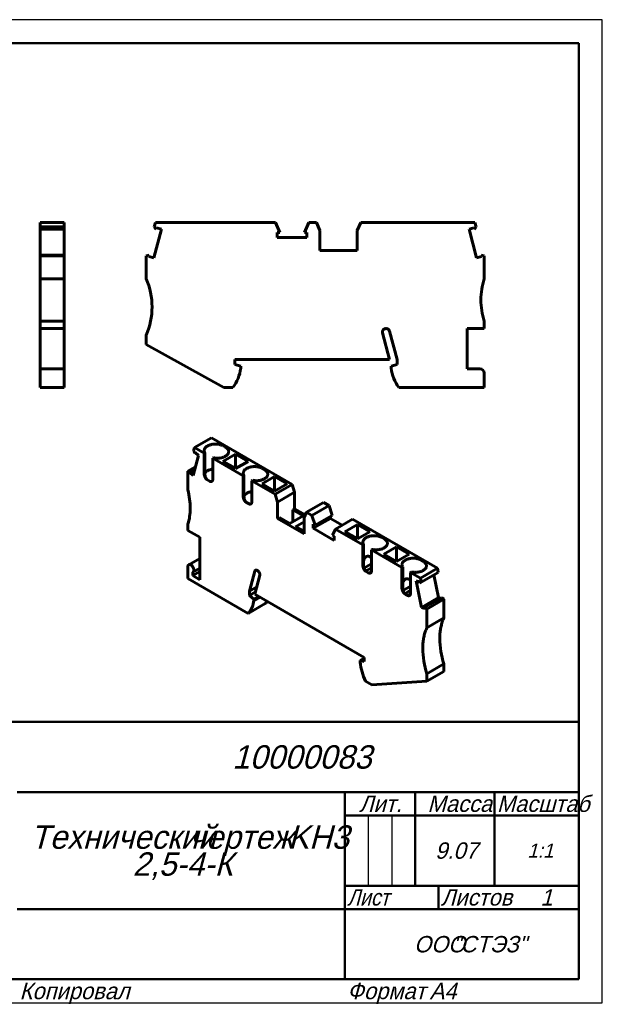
# Model space of a CAD drawing. Header units: millimetres. Extents: x 0 to 297, y 0 to 210.
# Tile 2 of 2: x 173 to 297, y 0 to 210. Entities that reach past the tile are written whole.
import ezdxf

# ---------------------------------------------------------------- set-up
doc = ezdxf.new("R2010")
doc.units = ezdxf.units.MM
doc.styles.add('TextStyle_2', font='T-FLEX Type A.TTF', dxfattribs={"oblique": 15, "height": 3.5})
doc.styles.add('TextStyle_4', font='T-FLEX Type A.TTF', dxfattribs={"width": 0.883061, "oblique": 15, "height": 3.5})
doc.styles.add('TextStyle_6', font='T-FLEX Type A.TTF', dxfattribs={"width": 0.98844, "oblique": 15, "height": 3.5})
doc.styles.add('TextStyle_7', font='T-FLEX Type A.TTF', dxfattribs={"oblique": 15, "height": 5})
doc.styles.add('TextStyle_8', font='T-FLEX Type A.TTF', dxfattribs={"oblique": 15, "height": 3})
doc.styles.add('TextStyle_9', font='T-FLEX Type A.TTF', dxfattribs={"oblique": 15, "height": 3.5})

# ---------------------------------------------------------------- blocks, each defined once
blk = doc.blocks.new('_FR1Страница_1')
at = {"color": 7, "linetype": 'Continuous', "lineweight": 25}
for p, q in [((297, 210), (0, 210)), ((297, 0), (297, 210)), ((247, 40), (247, 25)), ((252, 40), (252, 25)), ((242, 20), (292, 20)), ((262, 20), (262, 20)), ((0, 0), (297, 0))]:
    blk.add_line(p, q, dxfattribs=at)
at = {"color": 7, "linetype": 'Continuous', "lineweight": 50}
for p, q in [((20, 205), (292, 205)), ((292, 205), (292, 5)), ((107, 60), (292, 60)), ((172, 45), (292, 45)), ((242, 45), (242, 5)), ((257, 45), (257, 25)), ((274, 45), (274, 25)), ((242, 40), (292, 40)), ((242, 25), (292, 25)), ((262, 25), (262, 20)), ((172, 20), (292, 20)), ((292, 5), (20, 5))]:
    blk.add_line(p, q, dxfattribs=at)
at = {"color": 7, "oblique": 15}
for s, height, style, p in [('10000083', 5, 'TextStyle_7', (217.95, 50)), ('Лит.', 3.5, 'TextStyle_2', (245.03, 40.76)), ('Масса', 3.5, 'TextStyle_2', (259.65, 40.76)), ('Технический', 5, 'TextStyle_7', (174.83, 32.88)), ('KH3', 5, 'TextStyle_7', (229.88, 32.88)), ('чертеж', 5, 'TextStyle_7', (208.79, 32.88)), ('9.07', 3.5, 'TextStyle_2', (261.28, 30.75)), ('1:1', 3, 'TextStyle_8', (280.99, 31)), ('2,5-4-К', 5, 'TextStyle_7', (196.68, 27.12)), ('Листов', 3.5, 'TextStyle_2', (262.5, 20.75)), ('1', 3.5, 'TextStyle_9', (283.78, 20.75)), ('ООО', 3.5, 'TextStyle_2', (256.78, 10.75)), ('"СТЭЗ"', 3.5, 'TextStyle_2', (265.03, 10.75)), ('Копировал', 3.5, 'TextStyle_2', (172.5, 0.75)), ('Формат', 3.5, 'TextStyle_2', (242.5, 0.75)), ('A4', 3.5, 'TextStyle_2', (260.12, 0.75))]:
    blk.add_text(s, height=height, dxfattribs=dict(at, style=style)).set_placement(p)
for s, style, width, p in [('Масштаб', 'TextStyle_6', 0.98844, (274.5, 40.76)), ('Лист', 'TextStyle_4', 0.883061, (242.5, 20.75))]:
    blk.add_text(s, height=3.5, dxfattribs=dict(at, style=style, width=width)).set_placement(p)
blk = doc.blocks.new('Страница_1')
at = {"color": 7, "linetype": 'Continuous', "lineweight": 60}
for p, q in [((176.911, 166.677), (182.061, 166.677)), ((176.911, 166.677), (176.911, 165.714)), ((182.061, 166.677), (182.061, 165.714)), ((201.52, 166.677), (201.263, 165.714)), ((201.52, 166.677), (227.151, 166.677)), ((228.076, 164.572), (227.151, 166.677)), ((234.27, 166.677), (233.345, 164.572)), ((234.27, 166.677), (235.942, 166.677)), ((235.942, 166.677), (236.66, 164.977)), ((244.66, 164.977), (245.379, 166.677)), ((269.8, 166.677), (245.379, 166.677)), ((269.8, 166.677), (270.058, 165.714)), ((176.911, 165.714), (182.061, 165.714)), ((176.911, 165.281), (176.911, 165.714)), ((182.061, 165.281), (176.911, 165.281)), ((176.911, 165.268), (176.911, 165.279)), ((182.061, 165.268), (176.911, 165.268)), ((176.911, 159.7), (176.911, 165.268)), ((182.061, 165.281), (182.061, 165.714)), ((182.061, 165.279), (182.061, 165.268)), ((182.061, 159.7), (182.061, 165.268)), ((201.162, 159.158), (202.799, 165.268)), ((201.695, 165.281), (201.263, 165.714)), ((201.695, 165.281), (201.766, 165.544)), ((201.766, 165.544), (202.799, 165.268)), ((228.076, 164.572), (227.548, 164.572)), ((227.548, 164.572), (227.548, 163.502)), ((233.873, 164.572), (233.345, 164.572)), ((233.873, 163.502), (233.873, 164.572)), ((236.66, 160.677), (236.66, 164.977)), ((244.66, 164.977), (244.66, 160.677)), ((268.521, 165.268), (269.555, 165.544)), ((270.158, 159.158), (268.521, 165.268)), ((269.555, 165.544), (269.625, 165.281)), ((269.625, 165.281), (270.058, 165.714)), ((227.548, 163.502), (233.873, 163.502)), ((236.66, 160.677), (244.66, 160.677)), ((176.911, 159.698), (182.061, 159.698)), ((176.911, 159.698), (176.911, 159.527)), ((176.911, 154.627), (176.911, 159.527)), ((182.061, 159.527), (176.911, 159.527)), ((182.061, 159.698), (182.061, 159.527)), ((182.061, 154.627), (182.061, 159.527)), ((200.199, 159.698), (199.56, 159.527)), ((199.56, 159.527), (199.56, 154.627)), ((200.129, 159.435), (200.199, 159.698)), ((201.162, 159.158), (200.129, 159.435)), ((271.192, 159.435), (270.158, 159.158)), ((271.121, 159.698), (271.192, 159.435)), ((271.121, 159.698), (271.76, 159.527)), ((271.76, 154.627), (271.76, 159.527)), ((182.061, 154.627), (176.911, 154.627)), ((176.911, 150.127), (176.911, 154.627)), ((182.061, 150.127), (182.061, 154.627)), ((176.911, 145.627), (176.911, 150.127)), ((182.061, 145.627), (182.061, 150.127)), ((176.911, 145.627), (182.061, 145.627)), ((176.911, 144.027), (176.911, 145.627)), ((182.061, 144.027), (182.061, 145.627)), ((271.76, 144.027), (271.76, 145.627)), ((176.911, 135.427), (176.911, 144.027)), ((176.911, 144.027), (182.061, 144.027)), ((182.061, 135.429), (182.061, 144.027)), ((251.56, 137.427), (250.032, 143.131)), ((253.16, 137.427), (251.551, 143.434)), ((268.16, 135.427), (268.16, 144.027)), ((268.16, 144.027), (271.76, 144.027)), ((199.56, 142.627), (199.56, 140.627)), ((199.56, 140.627), (216.143, 131.427)), ((218.46, 137.427), (251.56, 137.427)), ((218.46, 136.327), (218.46, 137.427)), ((253.16, 137.427), (253.16, 136.327)), ((176.911, 134.527), (176.911, 135.427)), ((177.911, 135.427), (176.911, 135.427)), ((182.061, 135.427), (177.912, 135.427)), ((182.061, 135.427), (182.061, 134.527)), ((219.76, 135.979), (218.46, 136.327)), ((219.76, 135.527), (219.76, 135.979)), ((253.16, 136.327), (251.86, 135.979)), ((251.86, 135.979), (251.86, 135.527)), ((268.16, 135.427), (270.86, 135.427)), ((176.911, 131.427), (176.911, 134.527)), ((182.061, 131.427), (182.061, 134.527)), ((271.76, 131.427), (271.76, 134.527)), ((182.061, 131.427), (176.911, 131.427)), ((216.143, 131.427), (218.101, 131.427)), ((253.519, 131.427), (271.76, 131.427)), ((213.496, 120.701), (209.854, 118.599)), ((213.496, 120.701), (230.764, 110.731)), ((209.854, 118.599), (209.672, 117.918)), ((209.978, 117.388), (209.672, 117.918)), ((209.854, 118.599), (211.951, 117.388)), ((216.476, 118.695), (216.052, 118.94)), ((209.601, 112.606), (210.759, 116.926)), ((209.978, 117.388), (210.028, 117.574)), ((209.978, 117.388), (210.135, 117.479)), ((210.028, 117.574), (210.759, 116.926)), ((212.105, 117.477), (211.951, 117.388)), ((211.951, 112.897), (211.951, 117.388)), ((212.105, 112.987), (212.105, 117.477)), ((213.789, 116.327), (213.944, 116.416)), ((213.789, 116.327), (213.789, 111.836)), ((213.789, 116.327), (220.295, 112.571)), ((218.651, 117.194), (215.964, 115.643)), ((221.338, 115.643), (218.651, 117.194)), ((218.651, 117.194), (218.651, 114.092)), ((208.468, 113.561), (210.111, 114.509)), ((209.94, 113.872), (208.87, 113.254)), ((209.99, 114.058), (208.92, 113.44)), ((215.964, 115.643), (218.651, 114.092)), ((218.651, 114.092), (221.338, 115.643)), ((224.82, 113.877), (224.396, 114.122)), ((208.92, 113.44), (208.468, 113.561)), ((208.468, 109.56), (208.468, 113.561)), ((208.87, 113.254), (208.92, 113.44)), ((209.601, 112.606), (208.87, 113.254)), ((213.082, 111.428), (212.658, 111.673)), ((220.449, 112.66), (220.295, 112.571)), ((220.295, 108.08), (220.295, 112.571)), ((220.449, 108.169), (220.449, 112.66)), ((222.133, 111.509), (222.287, 111.599)), ((222.133, 111.509), (227.123, 108.629)), ((222.133, 111.509), (222.133, 107.019)), ((226.994, 112.377), (224.307, 110.826)), ((229.681, 110.826), (226.994, 112.377)), ((226.994, 112.377), (226.994, 109.274)), ((224.307, 110.826), (226.994, 109.274)), ((226.994, 109.274), (229.681, 110.826)), ((230.764, 110.731), (227.123, 108.629)), ((231.272, 109.05), (230.764, 110.731)), ((227.631, 106.947), (227.123, 108.629)), ((227.631, 106.947), (231.272, 109.05)), ((231.272, 109.05), (231.272, 105.539)), ((221.426, 106.61), (221.002, 106.855)), ((227.631, 106.947), (227.631, 103.436)), ((230.866, 105.304), (231.272, 105.539)), ((230.866, 105.304), (230.866, 102.732)), ((233.093, 104.018), (230.866, 105.304)), ((233.542, 104.229), (231.272, 105.539)), ((233.796, 104.776), (237.437, 106.878)), ((234.978, 104.093), (238.62, 106.196)), ((238.62, 106.196), (237.437, 106.878)), ((238.62, 106.196), (239.274, 104.1)), ((227.631, 103.436), (228.037, 103.671)), ((233.288, 100.17), (227.631, 103.436)), ((230.265, 102.385), (228.037, 103.671)), ((233.093, 104.018), (230.265, 102.385)), ((233.796, 104.776), (233.288, 103.681)), ((233.288, 100.17), (233.288, 103.681)), ((234.978, 104.093), (233.796, 104.776)), ((234.978, 104.093), (235.632, 101.997)), ((238.9, 103.441), (235.259, 101.339)), ((239.274, 104.1), (235.632, 101.997)), ((238.9, 103.441), (238.9, 103.884)), ((241.409, 101.993), (238.9, 103.441)), ((240.012, 101.187), (243.654, 103.289)), ((261.777, 92.826), (243.654, 103.289)), ((208.468, 100.905), (208.468, 102.212)), ((233.288, 102.742), (231.467, 101.691)), ((233.288, 100.64), (231.467, 101.691)), ((235.259, 101.339), (235.259, 102.213)), ((235.259, 102.213), (235.632, 101.997)), ((239.731, 98.757), (235.259, 101.339)), ((239.358, 99.846), (240.012, 101.187)), ((245.857, 97.813), (240.012, 101.187)), ((241.985, 100.619), (244.672, 102.171)), ((244.672, 99.068), (244.672, 102.171)), ((247.359, 100.619), (244.672, 102.171)), ((211.014, 99.435), (208.468, 100.905)), ((211.014, 90.372), (211.014, 99.435)), ((239.358, 99.846), (239.731, 99.63)), ((239.731, 99.63), (239.731, 98.757)), ((244.672, 99.068), (241.985, 100.619)), ((244.672, 99.068), (247.359, 100.619)), ((250.382, 99.119), (249.958, 99.364)), ((246.011, 97.902), (245.857, 97.813)), ((245.857, 93.322), (245.857, 97.813)), ((246.011, 97.902), (246.011, 93.411)), ((247.695, 96.751), (247.849, 96.84)), ((253.016, 97.353), (250.329, 95.802)), ((253.016, 94.251), (253.016, 97.353)), ((255.703, 95.802), (253.016, 97.353)), ((211.014, 94.923), (208.655, 93.56)), ((247.695, 96.751), (247.695, 92.261)), ((254.2, 92.995), (247.695, 96.751)), ((250.329, 95.802), (253.016, 94.251)), ((253.016, 94.251), (255.703, 95.802)), ((208.468, 90.617), (208.468, 93.148)), ((209.555, 92.002), (211.014, 92.844)), ((246.085, 92.845), (247.695, 93.775)), ((246.112, 92.748), (246.139, 92.725)), ((247.695, 92.923), (246.434, 92.194)), ((254.355, 93.084), (254.2, 92.995)), ((254.2, 88.505), (254.2, 92.995)), ((254.355, 93.084), (254.355, 88.594)), ((261.777, 92.826), (258.135, 90.724)), ((258.726, 94.302), (258.302, 94.547)), ((261.777, 92.826), (261.959, 91.935)), ((221.367, 83.17), (208.468, 90.617)), ((211.014, 92.087), (209.529, 91.23)), ((209.529, 91.23), (209.529, 91.988)), ((211.014, 90.372), (209.529, 91.23)), ((221.62, 87.923), (222.759, 92.17)), ((222.752, 87.27), (223.832, 91.303)), ((246.564, 92.097), (246.988, 91.852)), ((247.681, 92.109), (247.131, 91.792)), ((256.039, 91.934), (256.193, 92.023)), ((258.135, 90.724), (256.039, 91.934)), ((256.039, 91.934), (256.039, 87.443)), ((258.135, 90.724), (258.318, 89.832)), ((261.959, 91.935), (258.318, 89.832)), ((262.03, 86.541), (261.036, 91.401)), ((223.166, 88.815), (221.62, 87.923)), ((254.429, 88.028), (256.039, 88.957)), ((257.231, 90.095), (257.962, 89.899)), ((258.389, 84.438), (257.231, 90.095)), ((257.962, 89.899), (258.012, 89.655)), ((258.012, 89.655), (258.318, 89.832)), ((221.62, 87.923), (221.62, 87.025)), ((222.881, 87.753), (221.62, 87.025)), ((221.62, 87.025), (222.54, 86.21)), ((222.54, 86.21), (223.564, 86.801)), ((223.883, 86.616), (222.54, 85.841)), ((246.157, 73.757), (222.752, 87.27)), ((254.456, 87.93), (254.483, 87.908)), ((256.039, 88.105), (254.778, 87.377)), ((254.907, 87.28), (255.332, 87.035)), ((256.025, 87.292), (255.475, 86.975)), ((258.389, 84.438), (262.03, 86.541)), ((259.07, 84.486), (262.711, 86.588)), ((262.03, 86.541), (262.439, 86.431)), ((262.711, 86.588), (263.163, 86.188)), ((225.008, 85.273), (221.367, 83.17)), ((222.54, 86.21), (222.54, 85.841)), ((259.119, 84.242), (258.389, 84.438)), ((259.07, 84.486), (259.521, 84.085)), ((259.07, 84.486), (259.119, 84.242)), ((259.521, 84.085), (263.163, 86.188)), ((263.163, 86.188), (263.163, 82.187)), ((259.521, 84.085), (259.521, 80.084)), ((263.163, 82.187), (259.521, 80.084)), ((245.238, 73.105), (246.157, 73.636)), ((246.157, 72.859), (246.157, 73.757)), ((245.238, 73.105), (246.157, 72.859)), ((245.238, 72.736), (245.238, 73.105)), ((263.163, 72.389), (259.521, 70.287)), ((263.163, 72.389), (263.163, 70.756)), ((263.163, 70.756), (259.521, 68.654)), ((259.521, 70.287), (259.521, 68.654)), ((247.796, 67.911), (246.411, 68.711)), ((259.521, 68.654), (247.796, 67.911))]:
    blk.add_line(p, q, dxfattribs=at)
at = {"color": 7, "lineweight": 60, "flags": 128}
for points in [[(212.105, 117.477), (212.061, 117.552), (212.025, 117.628), (211.996, 117.706), (211.974, 117.784), (211.961, 117.862), (211.955, 117.941), (211.957, 118.02), (211.967, 118.099), (211.985, 118.178), (212.01, 118.255), (212.043, 118.332), (212.084, 118.407), (212.132, 118.481), (212.187, 118.554), (212.249, 118.624), (212.318, 118.692), (212.394, 118.758), (212.476, 118.822), (212.564, 118.882), (212.658, 118.94)], [(212.658, 118.94), (212.756, 118.993), (212.859, 119.043), (212.966, 119.09), (213.078, 119.133), (213.194, 119.172), (213.314, 119.208), (213.436, 119.24), (213.562, 119.268), (213.691, 119.291), (213.821, 119.311), (213.953, 119.326), (214.086, 119.337), (214.22, 119.343), (214.355, 119.345), (214.489, 119.343), (214.624, 119.337), (214.757, 119.326), (214.889, 119.311), (215.019, 119.291), (215.148, 119.268), (215.273, 119.24), (215.396, 119.208), (215.516, 119.172), (215.632, 119.133), (215.744, 119.09), (215.851, 119.043), (215.954, 118.993), (216.052, 118.94)], [(216.476, 116.735), (216.569, 116.791), (216.656, 116.851), (216.737, 116.913), (216.811, 116.978), (216.88, 117.045), (216.942, 117.114), (216.996, 117.185), (217.044, 117.257), (217.085, 117.331), (217.119, 117.406), (217.145, 117.483), (217.164, 117.56), (217.175, 117.637), (217.179, 117.715), (217.175, 117.792), (217.164, 117.87), (217.145, 117.947), (217.119, 118.023), (217.085, 118.098), (217.044, 118.172), (216.996, 118.245), (216.942, 118.316), (216.88, 118.385), (216.811, 118.452), (216.737, 118.517), (216.656, 118.579), (216.569, 118.638), (216.476, 118.695)], [(213.944, 116.416), (214.073, 116.39), (214.205, 116.369), (214.339, 116.353), (214.474, 116.34), (214.61, 116.333), (214.747, 116.329), (214.884, 116.33), (215.021, 116.336), (215.156, 116.346), (215.291, 116.361), (215.424, 116.38), (215.555, 116.403), (215.683, 116.431), (215.808, 116.463), (215.93, 116.499), (216.048, 116.539), (216.162, 116.582), (216.272, 116.63), (216.377, 116.681), (216.476, 116.735)], [(212.105, 113.134), (212.138, 113.183), (212.193, 113.254), (212.254, 113.323), (212.323, 113.39), (212.398, 113.454), (212.479, 113.516), (212.565, 113.576), (212.658, 113.632)], [(212.658, 113.632), (212.756, 113.686), (212.859, 113.736), (212.966, 113.783), (213.078, 113.826), (213.194, 113.865), (213.314, 113.901), (213.436, 113.933), (213.562, 113.96), (213.691, 113.984), (213.789, 113.999)], [(220.449, 112.66), (220.405, 112.735), (220.368, 112.811), (220.339, 112.888), (220.318, 112.966), (220.305, 113.045), (220.299, 113.124), (220.301, 113.203), (220.311, 113.282), (220.329, 113.36), (220.354, 113.438), (220.387, 113.515), (220.427, 113.59), (220.475, 113.664), (220.531, 113.736), (220.593, 113.807), (220.662, 113.875), (220.737, 113.941), (220.82, 114.004), (220.908, 114.065), (221.002, 114.122)], [(221.002, 114.122), (221.1, 114.176), (221.202, 114.226), (221.31, 114.272), (221.422, 114.316), (221.538, 114.355), (221.657, 114.391), (221.78, 114.423), (221.906, 114.45), (222.034, 114.474), (222.165, 114.493), (222.297, 114.508), (222.43, 114.519), (222.564, 114.526), (222.699, 114.528), (222.833, 114.526), (222.967, 114.519), (223.101, 114.508), (223.233, 114.493), (223.363, 114.474), (223.491, 114.45), (223.617, 114.423), (223.74, 114.391), (223.86, 114.355), (223.976, 114.316), (224.088, 114.272), (224.195, 114.226), (224.298, 114.176), (224.396, 114.122)], [(224.82, 111.918), (224.913, 111.974), (224.999, 112.034), (225.08, 112.096), (225.155, 112.16), (225.224, 112.227), (225.285, 112.296), (225.34, 112.367), (225.388, 112.44), (225.429, 112.514), (225.463, 112.589), (225.489, 112.665), (225.508, 112.742), (225.519, 112.82), (225.523, 112.897), (225.519, 112.975), (225.508, 113.053), (225.489, 113.13), (225.463, 113.206), (225.429, 113.281), (225.388, 113.355), (225.34, 113.428), (225.285, 113.499), (225.224, 113.568), (225.155, 113.635), (225.08, 113.699), (224.999, 113.761), (224.913, 113.821), (224.82, 113.877)], [(211.951, 112.897), (211.953, 112.832), (211.959, 112.765), (211.97, 112.696), (211.985, 112.625), (212.005, 112.554), (212.028, 112.482), (212.055, 112.411), (212.086, 112.34), (212.12, 112.269), (212.158, 112.201), (212.199, 112.133), (212.242, 112.069), (212.288, 112.006), (212.337, 111.947), (212.387, 111.891), (212.439, 111.839), (212.493, 111.791), (212.547, 111.747), (212.602, 111.707), (212.658, 111.673)], [(212.105, 112.987), (212.106, 112.931), (212.108, 112.874), (212.113, 112.814), (212.119, 112.753), (212.126, 112.69), (212.136, 112.627), (212.15, 112.55), (212.166, 112.473), (212.185, 112.396), (212.208, 112.319), (212.233, 112.244), (212.261, 112.171), (212.293, 112.1), (212.328, 112.032), (212.366, 111.967), (212.407, 111.906), (212.444, 111.858), (212.483, 111.814), (212.524, 111.773), (212.567, 111.735), (212.612, 111.702), (212.658, 111.673)], [(213.082, 111.428), (213.133, 111.4), (213.184, 111.377), (213.235, 111.359), (213.284, 111.345), (213.333, 111.336), (213.38, 111.332), (213.425, 111.332), (213.469, 111.337), (213.511, 111.348), (213.551, 111.362), (213.588, 111.382), (213.622, 111.405), (213.654, 111.434), (213.682, 111.466), (213.708, 111.503), (213.73, 111.543), (213.749, 111.587), (213.764, 111.635), (213.776, 111.686), (213.784, 111.74)], [(222.287, 111.599), (222.417, 111.573), (222.549, 111.552), (222.683, 111.535), (222.818, 111.523), (222.954, 111.515), (223.091, 111.512), (223.228, 111.513), (223.365, 111.519), (223.5, 111.529), (223.635, 111.544), (223.768, 111.563), (223.898, 111.586), (224.027, 111.614), (224.152, 111.646), (224.274, 111.682), (224.392, 111.721), (224.506, 111.765), (224.616, 111.812), (224.721, 111.863), (224.82, 111.918)], [(220.295, 108.08), (220.297, 108.015), (220.303, 107.947), (220.314, 107.878), (220.329, 107.808), (220.348, 107.737), (220.372, 107.665), (220.399, 107.593), (220.43, 107.522), (220.464, 107.452), (220.502, 107.383), (220.542, 107.316), (220.586, 107.251), (220.632, 107.189), (220.681, 107.13), (220.731, 107.074), (220.783, 107.021), (220.837, 106.973), (220.891, 106.929), (220.946, 106.89), (221.002, 106.855)], [(220.449, 108.316), (220.481, 108.365), (220.536, 108.436), (220.598, 108.505), (220.667, 108.572), (220.741, 108.637), (220.822, 108.699), (220.909, 108.758), (221.002, 108.815)], [(220.449, 108.169), (220.45, 108.114), (220.452, 108.056), (220.457, 107.997), (220.462, 107.935), (220.47, 107.873), (220.48, 107.809), (220.493, 107.733), (220.51, 107.655), (220.529, 107.578), (220.552, 107.502), (220.577, 107.427), (220.605, 107.354), (220.637, 107.283), (220.672, 107.215), (220.71, 107.15), (220.751, 107.089), (220.788, 107.041), (220.827, 106.996), (220.868, 106.955), (220.911, 106.918), (220.956, 106.885), (221.002, 106.855)], [(221.002, 108.815), (221.1, 108.868), (221.202, 108.919), (221.31, 108.965), (221.422, 109.008), (221.538, 109.048), (221.657, 109.084), (221.78, 109.115), (221.906, 109.143), (222.034, 109.167), (222.133, 109.181)], [(221.426, 106.61), (221.477, 106.583), (221.528, 106.56), (221.578, 106.542), (221.628, 106.528), (221.677, 106.519), (221.724, 106.514), (221.769, 106.515), (221.813, 106.52), (221.855, 106.53), (221.895, 106.545), (221.932, 106.564), (221.966, 106.588), (221.998, 106.616), (222.026, 106.649), (222.052, 106.685), (222.074, 106.726), (222.093, 106.77), (222.108, 106.818), (222.12, 106.868), (222.128, 106.922)], [(246.011, 97.902), (245.967, 97.977), (245.93, 98.053), (245.901, 98.13), (245.88, 98.208), (245.867, 98.287), (245.861, 98.366), (245.863, 98.445), (245.873, 98.524), (245.891, 98.602), (245.916, 98.68), (245.949, 98.756), (245.989, 98.832), (246.037, 98.906), (246.092, 98.978), (246.155, 99.049), (246.224, 99.117), (246.299, 99.183), (246.381, 99.246), (246.47, 99.307), (246.564, 99.364)], [(246.564, 99.364), (246.661, 99.417), (246.764, 99.468), (246.872, 99.514), (246.984, 99.557), (247.1, 99.597), (247.219, 99.633), (247.342, 99.664), (247.468, 99.692), (247.596, 99.716), (247.727, 99.735), (247.859, 99.75), (247.992, 99.761), (248.126, 99.768), (248.261, 99.77), (248.395, 99.768), (248.529, 99.761), (248.663, 99.75), (248.795, 99.735), (248.925, 99.716), (249.053, 99.692), (249.179, 99.664), (249.302, 99.633), (249.422, 99.597), (249.538, 99.557), (249.649, 99.514), (249.757, 99.468), (249.86, 99.417), (249.958, 99.364)], [(250.382, 97.159), (250.474, 97.216), (250.561, 97.275), (250.642, 97.337), (250.717, 97.402), (250.785, 97.469), (250.847, 97.538), (250.902, 97.609), (250.95, 97.682), (250.991, 97.756), (251.025, 97.831), (251.051, 97.907), (251.07, 97.984), (251.081, 98.062), (251.085, 98.139), (251.081, 98.217), (251.07, 98.294), (251.051, 98.371), (251.025, 98.448), (250.991, 98.523), (250.95, 98.597), (250.902, 98.67), (250.847, 98.74), (250.785, 98.81), (250.717, 98.876), (250.642, 98.941), (250.561, 99.003), (250.474, 99.063), (250.382, 99.119)], [(247.849, 96.84), (247.979, 96.815), (248.111, 96.794), (248.245, 96.777), (248.38, 96.765), (248.516, 96.757), (248.653, 96.754), (248.79, 96.755), (248.926, 96.761), (249.062, 96.771), (249.197, 96.786), (249.33, 96.805), (249.46, 96.828), (249.589, 96.856), (249.714, 96.887), (249.836, 96.923), (249.954, 96.963), (250.068, 97.007), (250.178, 97.054), (250.282, 97.105), (250.382, 97.159)], [(246.564, 95.304), (246.51, 95.269), (246.458, 95.23), (246.407, 95.184), (246.358, 95.133), (246.311, 95.076), (246.266, 95.014), (246.223, 94.946), (246.182, 94.873), (246.143, 94.794), (246.107, 94.71), (246.073, 94.621), (246.041, 94.526), (246.011, 94.424)], [(247.695, 95.056), (247.669, 95.077), (247.587, 95.137), (247.507, 95.192), (247.427, 95.24), (247.348, 95.281), (247.275, 95.315), (247.202, 95.343), (247.131, 95.365), (247.061, 95.381), (246.993, 95.391), (246.926, 95.395), (246.861, 95.394), (246.798, 95.387), (246.736, 95.374), (246.677, 95.356), (246.619, 95.333), (246.564, 95.304)], [(254.907, 94.547), (255.005, 94.6), (255.108, 94.65), (255.216, 94.697), (255.328, 94.74), (255.444, 94.78), (255.563, 94.815), (255.686, 94.847), (255.812, 94.875), (255.94, 94.898), (256.07, 94.918), (256.203, 94.933), (256.336, 94.944), (256.47, 94.95), (256.605, 94.953), (256.739, 94.95), (256.873, 94.944), (257.007, 94.933), (257.139, 94.918), (257.269, 94.898), (257.397, 94.875), (257.523, 94.847), (257.646, 94.815), (257.765, 94.78), (257.881, 94.74), (257.993, 94.697), (258.101, 94.65), (258.204, 94.6), (258.302, 94.547)], [(209.741, 92.414), (209.739, 92.472), (209.733, 92.533), (209.723, 92.595), (209.71, 92.659), (209.693, 92.723), (209.672, 92.787), (209.647, 92.852), (209.62, 92.916), (209.589, 92.979), (209.555, 93.041), (209.518, 93.101), (209.479, 93.16), (209.437, 93.216), (209.394, 93.269), (209.348, 93.319), (209.301, 93.366), (209.253, 93.41), (209.204, 93.449), (209.155, 93.485), (209.105, 93.516), (209.055, 93.542), (209.005, 93.564), (208.956, 93.581), (208.908, 93.593), (208.861, 93.601), (208.816, 93.603), (208.772, 93.6), (208.731, 93.591), (208.691, 93.578), (208.655, 93.56), (208.621, 93.538), (208.59, 93.51), (208.562, 93.478), (208.538, 93.442), (208.517, 93.402), (208.499, 93.358), (208.486, 93.31), (208.476, 93.259), (208.47, 93.205), (208.468, 93.148)], [(246.564, 92.097), (246.512, 92.129), (246.462, 92.165), (246.411, 92.204), (246.362, 92.248), (246.313, 92.295), (246.266, 92.345), (246.22, 92.398), (246.176, 92.454), (246.135, 92.512), (246.095, 92.573), (246.058, 92.635), (246.024, 92.699), (245.992, 92.763), (245.963, 92.829), (245.938, 92.895), (245.916, 92.961), (245.897, 93.027), (245.882, 93.092), (245.87, 93.156), (245.862, 93.219)], [(246.014, 93.307), (246.018, 93.241), (246.025, 93.173), (246.034, 93.104), (246.045, 93.034), (246.058, 92.962), (246.073, 92.891), (246.091, 92.82), (246.112, 92.75), (246.135, 92.68), (246.16, 92.612), (246.189, 92.546), (246.22, 92.482), (246.254, 92.421), (246.29, 92.363), (246.33, 92.308), (246.372, 92.257), (246.417, 92.21), (246.463, 92.167), (246.513, 92.13), (246.564, 92.097)], [(246.139, 92.725), (246.203, 92.598), (246.267, 92.471), (246.332, 92.345), (246.389, 92.239)], [(254.355, 93.084), (254.311, 93.159), (254.274, 93.235), (254.245, 93.313), (254.224, 93.391), (254.21, 93.469), (254.205, 93.548), (254.207, 93.627), (254.217, 93.706), (254.234, 93.785), (254.26, 93.862), (254.293, 93.939), (254.333, 94.015), (254.381, 94.089), (254.436, 94.161), (254.499, 94.231), (254.568, 94.3), (254.643, 94.365), (254.725, 94.429), (254.813, 94.489), (254.907, 94.547)], [(258.726, 92.342), (258.818, 92.399), (258.905, 92.458), (258.986, 92.52), (259.061, 92.585), (259.129, 92.652), (259.191, 92.721), (259.246, 92.792), (259.294, 92.864), (259.335, 92.938), (259.369, 93.014), (259.395, 93.09), (259.414, 93.167), (259.425, 93.244), (259.429, 93.322), (259.425, 93.4), (259.414, 93.477), (259.395, 93.554), (259.369, 93.63), (259.335, 93.706), (259.294, 93.78), (259.246, 93.852), (259.191, 93.923), (259.129, 93.992), (259.061, 94.059), (258.986, 94.124), (258.905, 94.186), (258.818, 94.245), (258.726, 94.302)], [(209.529, 91.988), (209.561, 92.005), (209.591, 92.026), (209.619, 92.051), (209.644, 92.079), (209.666, 92.111), (209.686, 92.146), (209.702, 92.184), (209.716, 92.225), (209.727, 92.268), (209.735, 92.315), (209.739, 92.363), (209.741, 92.414)], [(223.467, 92.218), (223.431, 92.25), (223.394, 92.28), (223.356, 92.307), (223.319, 92.331), (223.281, 92.352), (223.244, 92.371), (223.206, 92.386), (223.169, 92.398), (223.133, 92.408), (223.098, 92.413), (223.063, 92.416), (223.029, 92.416), (222.997, 92.412), (222.966, 92.405), (222.937, 92.394), (222.909, 92.381), (222.883, 92.365), (222.859, 92.345), (222.837, 92.323), (222.816, 92.297), (222.799, 92.269), (222.783, 92.239), (222.77, 92.206), (222.759, 92.17)], [(223.849, 91.441), (223.848, 91.49), (223.842, 91.54), (223.834, 91.592), (223.822, 91.645), (223.807, 91.698), (223.788, 91.752), (223.767, 91.805), (223.742, 91.858), (223.715, 91.91), (223.686, 91.96), (223.654, 92.009), (223.62, 92.056), (223.584, 92.101), (223.546, 92.143), (223.507, 92.182), (223.467, 92.218)], [(247.695, 92.261), (247.693, 92.198), (247.686, 92.138), (247.675, 92.081), (247.66, 92.028), (247.641, 91.979), (247.618, 91.934), (247.591, 91.894), (247.56, 91.859), (247.526, 91.828), (247.488, 91.803), (247.447, 91.783), (247.404, 91.768), (247.357, 91.759), (247.309, 91.756), (247.258, 91.758), (247.206, 91.766), (247.153, 91.78), (247.099, 91.798), (247.043, 91.823), (246.988, 91.852)], [(247.519, 91.824), (247.511, 91.82), (247.457, 91.799), (247.4, 91.783), (247.342, 91.774), (247.283, 91.771), (247.233, 91.773), (247.183, 91.78), (247.133, 91.791), (247.084, 91.807), (247.035, 91.827), (246.988, 91.852)], [(254.907, 90.486), (254.854, 90.452), (254.801, 90.412), (254.751, 90.367), (254.702, 90.316), (254.655, 90.259), (254.61, 90.197), (254.567, 90.129), (254.526, 90.056), (254.487, 89.977), (254.451, 89.893), (254.416, 89.803), (254.385, 89.709), (254.355, 89.606)], [(256.039, 90.238), (256.013, 90.26), (255.931, 90.32), (255.851, 90.374), (255.771, 90.422), (255.692, 90.464), (255.619, 90.497), (255.546, 90.525), (255.475, 90.547), (255.405, 90.563), (255.337, 90.574), (255.27, 90.578), (255.205, 90.577), (255.142, 90.57), (255.08, 90.557), (255.021, 90.539), (254.963, 90.515), (254.907, 90.486)], [(256.193, 92.023), (256.323, 91.998), (256.455, 91.977), (256.589, 91.96), (256.724, 91.948), (256.86, 91.94), (256.997, 91.936), (257.134, 91.938), (257.27, 91.943), (257.406, 91.954), (257.541, 91.968), (257.673, 91.987), (257.804, 92.011), (257.932, 92.038), (258.058, 92.07), (258.18, 92.106), (258.298, 92.146), (258.412, 92.19), (258.522, 92.237), (258.626, 92.288), (258.726, 92.342)], [(254.907, 87.28), (254.856, 87.312), (254.805, 87.347), (254.755, 87.387), (254.705, 87.431), (254.657, 87.477), (254.61, 87.528), (254.564, 87.581), (254.52, 87.637), (254.478, 87.695), (254.439, 87.755), (254.402, 87.818), (254.367, 87.881), (254.336, 87.946), (254.307, 88.011), (254.282, 88.077), (254.26, 88.144), (254.241, 88.209), (254.225, 88.275), (254.214, 88.339), (254.206, 88.402)], [(254.358, 88.49), (254.362, 88.424), (254.369, 88.356), (254.377, 88.287), (254.388, 88.216), (254.402, 88.145), (254.417, 88.074), (254.435, 88.003), (254.456, 87.932), (254.479, 87.863), (254.504, 87.795), (254.533, 87.729), (254.564, 87.665), (254.598, 87.604), (254.634, 87.546), (254.674, 87.491), (254.716, 87.44), (254.76, 87.393), (254.807, 87.35), (254.856, 87.312), (254.907, 87.28)], [(254.483, 87.908), (254.546, 87.781), (254.611, 87.654), (254.676, 87.527), (254.733, 87.421)], [(256.039, 87.443), (256.037, 87.38), (256.03, 87.32), (256.019, 87.264), (256.004, 87.211), (255.985, 87.162), (255.962, 87.117), (255.935, 87.077), (255.904, 87.041), (255.869, 87.011), (255.832, 86.985), (255.791, 86.965), (255.747, 86.951), (255.701, 86.942), (255.653, 86.939), (255.602, 86.941), (255.55, 86.949), (255.497, 86.962), (255.442, 86.981), (255.387, 87.005), (255.332, 87.035)], [(255.863, 87.006), (255.855, 87.002), (255.801, 86.981), (255.744, 86.966), (255.686, 86.956), (255.626, 86.953), (255.577, 86.956), (255.527, 86.962), (255.477, 86.974), (255.428, 86.99), (255.379, 87.01), (255.332, 87.035)], [(221.367, 83.17), (221.467, 83.28), (221.564, 83.395), (221.657, 83.515), (221.746, 83.64), (221.831, 83.77), (221.91, 83.902), (221.986, 84.039), (222.057, 84.181), (222.124, 84.327), (222.188, 84.48), (222.248, 84.638), (222.304, 84.799), (222.354, 84.966), (222.401, 85.136), (222.442, 85.306), (222.479, 85.481), (222.512, 85.659), (222.54, 85.841)], [(225.008, 85.273), (225.109, 85.382), (225.206, 85.497), (225.299, 85.617), (225.388, 85.742), (225.39, 85.746)], [(263.163, 82.187), (263.068, 81.982), (262.978, 81.771), (262.893, 81.556), (262.814, 81.335), (262.74, 81.108), (262.672, 80.881), (262.61, 80.65), (262.553, 80.413), (262.501, 80.172), (262.454, 79.923), (262.412, 79.669), (262.376, 79.41), (262.346, 79.148), (262.321, 78.881), (262.302, 78.616), (262.288, 78.347), (262.28, 78.075), (262.277, 77.799)], [(259.521, 80.084), (259.426, 79.879), (259.336, 79.669), (259.252, 79.453), (259.172, 79.232), (259.098, 79.006), (259.031, 78.779), (258.968, 78.547), (258.911, 78.311), (258.86, 78.07), (258.812, 77.82), (258.771, 77.566), (258.735, 77.308), (258.704, 77.045), (258.679, 76.779), (258.66, 76.514), (258.647, 76.245), (258.639, 75.972), (258.636, 75.697)]]:
    blk.add_lwpolyline(points, dxfattribs=at)
at = {"color": 7, "linetype": 'Continuous', "lineweight": 60}
for centre, radius, start, end in [((185.813, 148.627), 15, 360, 23.57818), ((286.069, 150.127), 15, 162.5424, 180), ((286.069, 150.127), 15, 180, 197.4576), ((185.813, 148.627), 15, 336.42182, 360), ((250.708, 143.312), 0.7, 103.20048, 180), ((250.708, 143.312), 0.7, 179.99999, 195), ((250.778, 143.227), 0.8, 15, 106.68328), ((210.366, 136.942), 9.5, 324.50968, 351.4318), ((261.254, 136.942), 9.5, 188.5682, 215.49032), ((270.86, 134.527), 0.9, 0, 90), ((212.932, 111.834), 0.858, 353.64374, 0.10127), ((191.552, 105.463), 17.406, 0.46413, 13.61508), ((213.375, 111.913), 0.567, 238.90992, 294.78451), ((197.862, 105.47), 11.095, 342.91987, 0.6891), ((221.719, 107.096), 0.567, 238.90989, 294.78451), ((221.275, 107.017), 0.858, 353.64374, 0.10127), ((246.886, 93.323), 1.03, 180.08434, 185.8001), ((247.97, 93.413), 1.959, 180.05882, 183.10009), ((223.313, 91.436), 0.536, 345.58165, 0.50146), ((255.23, 88.506), 1.03, 180.08434, 185.8001), ((256.314, 88.596), 1.959, 180.05882, 183.10009), ((280.798, 78.053), 18.522, 180.78466, 197.80572), ((277.156, 75.95), 18.522, 180.78466, 197.80572), ((259.033, 74.573), 13.917, 187.58588, 204.91149)]:
    blk.add_arc(centre, radius, start, end, dxfattribs=at)
blk.add_blockref('_FR1Страница_1', (0, 0))

msp = doc.modelspace()

# ---------------------------------------------------------------- block references
msp.add_blockref('Страница_1', (0, 0))

doc.saveas('drawing.dxf')
